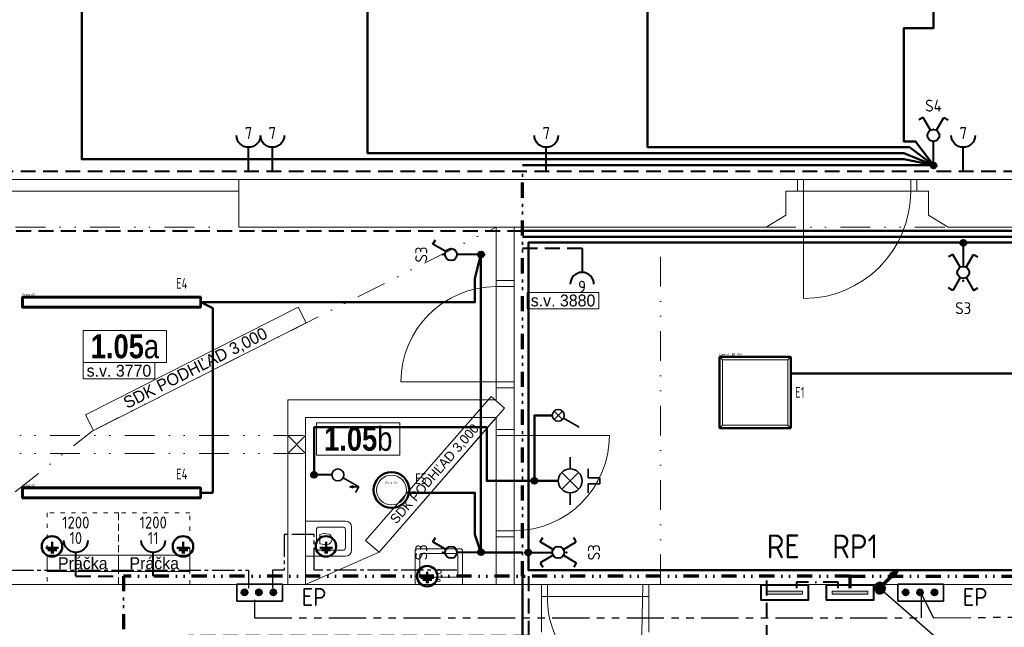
# Model space of a CAD drawing. Header units: millimetres. Extents: x 15895 to 58613, y -11754 to 79916.
# Tile 11 of 21: x 22479 to 30745, y 35971 to 41071. Entities that reach past the tile are written whole.
import ezdxf
from ezdxf.enums import TextEntityAlignment as Align

# ---------------------------------------------------------------- set-up
doc = ezdxf.new("R2010")
doc.units = ezdxf.units.MM
for name, pattern in [('ACAD_ISO03W100', [30, 12, -18]), ('DASHDOT', [1, 0.5, -0.25, 0, -0.25]), ('DASHED2', [0.375, 0.25, -0.125]), ('DGN STYLE 4', [1.514702, 0.756878, -0.378439, 0.000946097, -0.378439]), ('DIVIDE', [1.25, 0.5, -0.25, 0, -0.25, 0, -0.25]), ('DĚLICÍ2', [15.875, 6.35, -3.175, 0, -3.175, 0, -3.175]), ('SDRUŽENÁ2', [1.25, 0.625, -0.125, 0.125, -0.125, 0.125, -0.125]), ('STŘEDOVÁ2', [1.125, 0.75, -0.125, 0.125, -0.125])]:
    doc.linetypes.add(name, pattern=pattern)
doc.layers.get('0').update_dxf_attribs({"linetype": 'CONTINUOUS'})
doc.layers.get('DEFPOINTS').update_dxf_attribs({"linetype": 'CONTINUOUS'})
for name, color, linetype, lineweight in [('- zariadenie', 30, 'CONTINUOUS', 0), ('1- UZEMNENIE', 3, 'CONTINUOUS', 35), ('1-BLESKOZVOD', 1, 'CONTINUOUS', 50), ('1-ENN - SILN. ŽLABY', 165, 'CONTINUOUS', 70), ('1-ENN-SVETLÁ', 4, 'CONTINUOUS', 40), ('1-ENN-ZÁSUVKY', 1, 'CONTINUOUS', 40), ('1-ENNsvietidlá', 7, 'CONTINUOUS', 50), ('2DE_OBJ', 7, 'CONTINUOUS', 35), ('2DE_OBL', 91, 'CONTINUOUS', 35), ('2DE_TXTMARK', 41, 'CONTINUOUS', 18), ('CP_DETAL', 33, 'CONTINUOUS', 18), ('EL1', 7, 'CONTINUOUS', 30), ('EL2', 7, 'CONTINUOUS', 40), ('EL_POPIS', 7, 'CONTINUOUS', 25), ('ELEKTRO NN', 1, 'CONTINUOUS', 40), ('HLAVNÉ POSPÁJANIE - TRASY', 30, 'DGN STYLE 4', 30), ('tenka', 7, 'CONTINUOUS', 0), ('ZÁSUVKY', 4, 'CONTINUOUS', 35)]:
    doc.layers.add(name, color=color, linetype=linetype, lineweight=lineweight)
doc.layers.add('2DE_TXTLUM', color=7, linetype='CONTINUOUS')
doc.styles.add('1-50_ce_2mm_100', font='GOTHIC.TTF', dxfattribs={"height": 100})
doc.styles.add('CP_ATTR', font='isocp.shx')
doc.styles.add('CP_ISOTXT', font='cp_isocp.shx')
doc.styles.add('ISOCP', font='isocp.shx')
doc.styles.get("Standard").update_dxf_attribs({"font": 'isocp.shx'})

# ---------------------------------------------------------------- blocks, each defined once
blk = doc.blocks.new('*T379')
at = {"layer": 'DEFPOINTS', "color": 8, "lineweight": 0}
for p, q in [((0, 0), (700, 0)), ((0, 0), (0, -270.7)), ((700, 0), (700, -270.7)), ((0, -270.7), (700, -270.7))]:
    blk.add_line(p, q, dxfattribs=at)
at = {"layer": 'tenka', "color": 0, "insert": (350, -135.3), "char_height": 200, "width": 696, "attachment_point": 5, "style": '1-50_ce_2mm_100'}
blk.add_mtext('{\\fTechnicLite|b1|i0|c2|p2;\\C256;1.05\\fArial Narrow|b0|i0|c0|p34;a}', dxfattribs=at)
blk = doc.blocks.new('*T400')
at = {"layer": 'DEFPOINTS', "color": 8, "lineweight": 0}
for p, q in [((0, 0), (0, 137.3)), ((0, 137.3), (600, 137.3)), ((600, 0), (600, 137.3)), ((0, 0), (600, 0))]:
    blk.add_line(p, q, dxfattribs=at)
at = {"layer": 'tenka', "color": 0, "insert": (300, 68.7), "char_height": 100, "width": 596, "attachment_point": 5, "style": '1-50_ce_2mm_100'}
blk.add_mtext('Práčka', dxfattribs=at)
blk = doc.blocks.new('*T401')
at = {"layer": 'DEFPOINTS', "color": 8, "lineweight": 0}
for p, q in [((0, 0), (0, 137.3)), ((0, 137.3), (600, 137.3)), ((600, 0), (600, 137.3)), ((0, 0), (600, 0))]:
    blk.add_line(p, q, dxfattribs=at)
at = {"layer": 'tenka', "color": 0, "insert": (300, 68.7), "char_height": 100, "width": 596, "attachment_point": 5, "style": '1-50_ce_2mm_100'}
blk.add_mtext('Práčka', dxfattribs=at)
blk = doc.blocks.new('*T410')
at = {"layer": 'DEFPOINTS', "color": 8, "lineweight": 0}
for p, q in [((0, 0), (0, 137.3)), ((0, 137.3), (600, 137.3)), ((600, 0), (600, 137.3)), ((0, 0), (600, 0))]:
    blk.add_line(p, q, dxfattribs=at)
at = {"layer": 'tenka', "color": 0, "insert": (300, 68.7), "char_height": 100, "width": 596, "attachment_point": 5, "style": '1-50_ce_2mm_100'}
blk.add_mtext('s.v. 3770', dxfattribs=at)
blk = doc.blocks.new('*T411')
at = {"layer": 'DEFPOINTS', "color": 8, "lineweight": 0}
for p, q in [((0, 0), (0, 137.3)), ((0, 137.3), (600, 137.3)), ((600, 0), (600, 137.3)), ((0, 0), (600, 0))]:
    blk.add_line(p, q, dxfattribs=at)
at = {"layer": 'tenka', "color": 0, "insert": (300, 68.7), "char_height": 100, "width": 596, "attachment_point": 5, "style": '1-50_ce_2mm_100'}
blk.add_mtext('s.v. 3880', dxfattribs=at)
blk = doc.blocks.new('fdgfdsgdfs')
at = {"layer": '- zariadenie'}
for p, q in [((1096469.8, -605299), (1096469.8, -605634.1)), ((1096714.8, -605249), (1096519.8, -605249)), ((1096689.8, -605299), (1096544.8, -605299)), ((1096764.8, -605634.1), (1096764.8, -605299)), ((1096519.8, -605324), (1096519.8, -605519.1)), ((1096714.8, -605519.1), (1096714.8, -605324)), ((1096689.8, -605544.1), (1096544.8, -605544.1)), ((1096620.8, -605515), (1096582.2, -605515)), ((1096620.8, -605515), (1096659.5, -605515)), ((1096469.8, -605634.1), (1096764.8, -605634.1))]:
    blk.add_line(p, q, dxfattribs=at)
for centre, radius, start, end in [((1096519.8, -605299), 50, 90, 180), ((1096544.8, -605324), 25, 90, 180), ((1096689.8, -605324), 25, 0, 90), ((1096714.8, -605299), 50, 0, 90), ((1096700.5, -605472.5), 125.7, 164.65393, 199.75496), ((1096617.4, -605455.8), 41.5, 84.21982, 156.4961), ((1096624.3, -605455.8), 41.5, 23.50392, 95.7802), ((1096541.2, -605472.5), 125.7, 340.24502, 15.34605), ((1096544.8, -605519.1), 25, 180, 270), ((1096689.8, -605519.1), 25, 270, 0)]:
    blk.add_arc(centre, radius, start, end, dxfattribs=at)
blk = doc.blocks.new('u 600x450')
for p, q in [((300, 0), (-300, 0)), ((-300, 0), (-300, -420)), ((-240, -120), (-240, -360)), ((210, -90), (-210, -90)), ((240, -360), (240, -120)), ((300, -420), (300, 0)), ((-270, -450), (270, -450)), ((-210, -390), (210, -390))]:
    blk.add_line(p, q)
blk.add_circle((0, -50), 15)
for centre, start, end in [((-210, -120), 90, 180), ((210, -120), 360, 90), ((-210, -360), 180, 270), ((210, -360), 270, 360), ((-270, -420), 180, 270), ((270, -420), 270, 360)]:
    blk.add_arc(centre, 30, start, end)
for start_param, end_param in [(4.457203, 7.598795), (1.31561, 4.457203)]:
    blk.add_ellipse((-1, -162), major_axis=(-29, -7.6), ratio=1, start_param=start_param, end_param=end_param)
blk = doc.blocks.new('*T434')
at = {"layer": 'DEFPOINTS', "color": 8, "lineweight": 0}
for p, q in [((0, 0), (700, 0)), ((0, 0), (0, -270.7)), ((700, 0), (700, -270.7)), ((0, -270.7), (700, -270.7))]:
    blk.add_line(p, q, dxfattribs=at)
at = {"layer": 'tenka', "color": 0, "insert": (350, -135.3), "char_height": 200, "width": 696, "attachment_point": 5, "style": '1-50_ce_2mm_100'}
blk.add_mtext('{\\fTechnicLite|b1|i0|c2|p2;\\C256;1.05\\fArial Narrow|b0|i0|c238|p34;b}', dxfattribs=at)
blk = doc.blocks.new('*T435')
at = {"layer": 'DEFPOINTS', "color": 8, "lineweight": 0}
for p, q in [((-67.8, 133.8), (1716.4, 1037.6)), ((1784.1, 903.8), (1716.4, 1037.6)), ((0, 0), (1784.1, 903.8)), ((0, 0), (-67.8, 133.8))]:
    blk.add_line(p, q, dxfattribs=at)
at = {"layer": 'tenka', "color": 0, "insert": (858.2, 518.8), "char_height": 100, "width": 1996, "attachment_point": 5, "rotation": 26.86558, "style": '1-50_ce_2mm_100'}
blk.add_mtext('SDK PODHĽAD 3,000', dxfattribs=at)
blk = doc.blocks.new('*T436')
at = {"layer": 'DEFPOINTS', "color": 8, "lineweight": 0}
for p, q in [((-113.1, 98.5), (940.8, 1308.7)), ((1053.9, 1210.2), (940.8, 1308.7)), ((0, 0), (1053.9, 1210.2)), ((0, 0), (-113.1, 98.5))]:
    blk.add_line(p, q, dxfattribs=at)
at = {"layer": 'tenka', "color": 0, "insert": (470.4, 654.4), "char_height": 80, "width": 1600.801, "attachment_point": 5, "rotation": 48.94837, "style": '1-50_ce_2mm_100'}
blk.add_mtext('SDK PODHĽAD 3,000', dxfattribs=at)
blk = doc.blocks.new('Pluto 20')
blk.add_circle((0, 0), 150)
at = {"layer": 'CP_DETAL'}
blk.add_circle((0, 0), 125, dxfattribs=at)
at = {"linetype": 'ByBlock', "style": 'CP_ATTR', "flags": 9}
for tag in ['TEXT_10', 'TEXT_09', 'TEXT_08', 'TEXT_07', 'TEXT_06', 'TEXT_05', 'TEXT_04', 'TEXT_03', 'TEXT_02', 'TEXT_01', 'SHAPE', 'LAMPTYPE', 'COLOR_LIGHT', 'IP', 'COLOR_TEMP', 'LIGHT_EFFICACY', 'FLUX', 'OTHER', 'WEIGHT', 'VOLTAGE', 'POWER', 'CHARACTER', 'ORDER-NO', 'PRODUCT-TYPE', 'ARTICLE', 'PRODUCER', 'NRLAMPS', 'GROUP', 'NAME']:
    blk.add_attdef(tag, text='', height=0.000000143, dxfattribs=at).set_placement((-3.6, -4), align=Align.MIDDLE_LEFT)
at = {"layer": '2DE_TXTLUM', "style": 'CP_ATTR', "width": 0.8, "flags": 8}
blk.add_attdef('NUMBER', text='', height=90, dxfattribs=at).set_placement((200, 95), align=Align.MIDDLE_LEFT)
at = {"layer": '2DE_TXTMARK', "linetype": 'ByBlock', "style": 'CP_ATTR', "width": 0.8, "flags": 8}
blk.add_attdef('MARK1', text='', height=20, dxfattribs=at).set_placement((-50, 60), align=Align.MIDDLE_LEFT)
blk = doc.blocks.new('LED panel 600x600')
for p, q in [((0, 600), (0, 0)), ((600, 600), (0, 600)), ((600, 0), (600, 600)), ((0, 0), (600, 0))]:
    blk.add_line(p, q)
at = {"layer": 'CP_DETAL'}
for p, q in [((25, 575), (0, 600)), ((575, 575), (600, 600)), ((25, 575), (25, 25)), ((575, 575), (25, 575)), ((575, 575), (575, 25)), ((25, 25), (0, 0)), ((25, 25), (575, 25)), ((575, 25), (600, 0))]:
    blk.add_line(p, q, dxfattribs=at)
at = {"linetype": 'ByBlock', "style": 'CP_ATTR', "flags": 9}
for tag in ['TEXT_10', 'TEXT_09', 'TEXT_08', 'TEXT_07', 'TEXT_06', 'TEXT_05', 'TEXT_04', 'TEXT_03', 'TEXT_02', 'TEXT_01', 'SHAPE', 'LAMPTYPE', 'COLOR_LIGHT', 'IP', 'COLOR_TEMP', 'LIGHT_EFFICACY', 'FLUX', 'OTHER', 'WEIGHT', 'VOLTAGE', 'POWER', 'CHARACTER', 'ORDER-NO', 'PRODUCT-TYPE', 'ARTICLE', 'PRODUCER', 'NRLAMPS', 'GROUP', 'NAME']:
    blk.add_attdef(tag, text='', height=0.000000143, dxfattribs=at).set_placement((300, 300), align=Align.MIDDLE_LEFT)
at = {"layer": '2DE_TXTLUM', "style": 'CP_ATTR', "width": 0.8, "flags": 8}
blk.add_attdef('NUMBER', text='', height=90, dxfattribs=at).set_placement((636, 300), align=Align.MIDDLE_LEFT)
at = {"layer": '2DE_TXTMARK', "linetype": 'ByBlock', "style": 'CP_ATTR', "width": 0.8, "flags": 8}
blk.add_attdef('MARK1', text='', height=20, dxfattribs=at).set_placement((0, 620), align=Align.MIDDLE_LEFT)
blk = doc.blocks.new('Venus 60')
for p, q in [((0, 44), (0, -44)), ((0, 44), (1500, 44)), ((1500, 44), (1500, -44)), ((0, -44), (1500, -44))]:
    blk.add_line(p, q)
at = {"layer": 'CP_DETAL'}
for p, q in [((10, 34), (1490, 34)), ((10, 34), (10, -34)), ((1490, 34), (1490, -34)), ((10, -34), (1490, -34))]:
    blk.add_line(p, q, dxfattribs=at)
at = {"linetype": 'ByBlock', "style": 'CP_ATTR', "flags": 9}
for tag in ['TEXT_10', 'TEXT_09', 'TEXT_08', 'TEXT_07', 'TEXT_06', 'TEXT_05', 'TEXT_04', 'TEXT_03', 'TEXT_02', 'TEXT_01', 'SHAPE', 'LAMPTYPE', 'COLOR_LIGHT', 'IP', 'COLOR_TEMP', 'LIGHT_EFFICACY', 'FLUX', 'OTHER', 'WEIGHT', 'VOLTAGE', 'POWER', 'CHARACTER', 'ORDER-NO', 'PRODUCT-TYPE', 'ARTICLE', 'PRODUCER', 'NRLAMPS', 'GROUP', 'NAME']:
    blk.add_attdef(tag, text='', height=0.000000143, dxfattribs=at).set_placement((600, 0), align=Align.MIDDLE_LEFT)
at = {"layer": '2DE_TXTLUM', "style": 'CP_ATTR', "width": 0.8, "flags": 8}
blk.add_attdef('NUMBER', text='', height=90, dxfattribs=at).set_placement((1527.9, 0), align=Align.MIDDLE_LEFT)
at = {"layer": '2DE_TXTMARK', "linetype": 'ByBlock', "style": 'CP_ATTR', "width": 0.8, "flags": 8}
blk.add_attdef('MARK1', text='', height=20, dxfattribs=at).set_placement((0, 64), align=Align.MIDDLE_LEFT)
blk = doc.blocks.new('cpel_2590b_fhmd44h')
blk.add_arc((0, -2.5), 2.5, 0, 180)
at = {"linetype": 'ByBlock', "style": 'CP_ATTR', "flags": 9}
for tag in ['NAME', 'GROUP', 'NUMBER', 'PRODUCER', 'ARTICLE', 'PRODUCT-TYPE', 'ORDER-NO', 'CHARACTER', 'POWER', 'VOLTAGE', 'WEIGHT', 'OTHER']:
    blk.add_attdef(tag, text='', height=0.000625, dxfattribs=at).set_placement((-2.5, -2.5), align=Align.MIDDLE_LEFT)
blk = doc.blocks.new('CPEL_socket_02x_fhmd44h')
blk.add_line((0, 0), (0, -0.4))
at = {"xscale": 0.08, "yscale": 0.08, "zscale": 0.08}
blk.add_blockref('cpel_2590b_fhmd44h', (0, -0.4), dxfattribs=at)
at = {"linetype": 'ByBlock', "style": 'CP_ATTR', "flags": 9}
for tag, p in [('ORDER-NO', (-0.176, -0.301)), ('CHARACTER', (-0.176, -0.3)), ('NAME', (-0.176, -0.3)), ('GROUP', (-0.175, -0.301)), ('NUMBER', (-0.176, -0.301)), ('PRODUCER', (-0.175, -0.3)), ('ARTICLE', (-0.175, -0.3)), ('PRODUCT-TYPE', (-0.176, -0.301)), ('POWER', (-0.175, -0.301)), ('VOLTAGE', (-0.175, -0.301)), ('WEIGHT', (-0.175, -0.3)), ('OTHER', (-0.175, -0.3)), ('FUNCTION', (-0.175, -0.301)), ('LINK', (-0.176, -0.301))]:
    blk.add_attdef(tag, text='', height=0.000625, dxfattribs=at).set_placement(p, align=Align.MIDDLE_LEFT)
at = {"style": 'CP_ATTR', "flags": 12}
for tag, p in [('m', (0.34, -0.3)), ('n', (0, -0.64))]:
    blk.add_attdef(tag, text='', height=0.2, dxfattribs=at).set_placement(p, align=Align.MIDDLE_CENTER)
blk = doc.blocks.new('ELJV8')
at = {"layer": 'EL2'}
for p, q in [((-1, 0), (1, 0)), ((-0.912758, 0.4085), (0.912758, 0.4085)), ((-0.588496, 0.8085), (0.588496, 0.8085)), ((-0.920178, -0.3915), (0.920178, -0.3915)), ((-0.613458, -0.7915), (0.611169, -0.7915))]:
    blk.add_line(p, q, dxfattribs=at)
at = {"layer": 'EL2', "linetype": 'Continuous'}
blk.add_circle((0, 0), 1, dxfattribs=at)
at = {"layer": 'EL1', "linetype": 'Continuous', "flags": 1}
blk.add_attdef('KRABICE', (-0.013458, 0.0085), '', height=2, dxfattribs=at)
at = {"layer": 'EL1', "flags": 8}
blk.add_attdef('DRUH', (1.686542, -0.7915), '', height=1.7, dxfattribs=at)
blk = doc.blocks.new('spínač 5')
at = {"linetype": 'Continuous'}
blk.add_point((0, 2), dxfattribs=at)
blk.add_point((0, 2), dxfattribs=at)
at = {"layer": 'EL2', "linetype": 'Continuous'}
for p, q in [((-1.75, 4.03), (-2.47, 3.61)), ((-0.5, 1.87), (-1.75, 4.03)), ((0.5, 1.87), (1.75, 4.03)), ((1.75, 4.03), (2.47, 3.61))]:
    blk.add_line(p, q, dxfattribs=at)
blk.add_circle((0, 1), 1, dxfattribs=at)
at = {"layer": 'EL1', "linetype": 'Continuous', "flags": 8}
blk.add_attdef('POPIS', text='', height=2, dxfattribs=at).set_placement((0, 7), align=Align.MIDDLE)
at = {"layer": 'EL1', "linetype": 'Continuous', "flags": 1}
blk.add_attdef('ZARIZENI', (0, 1.2), '', height=2, dxfattribs=at)
at = {"layer": 'EL1', "flags": 8}
blk.add_attdef('DRUH', (2, 0.5), '', height=1.7, dxfattribs=at)
blk = doc.blocks.new('rozvadzač')
at = {"linetype": 'Continuous', "lineweight": 5}
blk.add_hatch(color=256, dxfattribs=at).paths.add_polyline_path([(-150, -300), (-100, -300), (-100, 300), (-150, 300)])
at = {"linetype": 'Continuous'}
blk.add_lwpolyline([(-250, -400), (0, -400), (0, 400), (-250, 400)], close=True, dxfattribs=at)
at = {"linetype": 'Continuous', "lineweight": 5}
blk.add_lwpolyline([(-150, -300), (-100, -300), (-100, 300), (-150, 300)], close=True, dxfattribs=at)
blk = doc.blocks.new('spínač 1')
at = {"linetype": 'Continuous'}
blk.add_point((0, 2.4), dxfattribs=at)
at = {"layer": 'EL2', "linetype": 'Continuous'}
for p, q in [((0.5, 1.87), (1.75, 4.03)), ((1.75, 4.03), (2.47, 3.61))]:
    blk.add_line(p, q, dxfattribs=at)
blk.add_circle((0, 1), 1, dxfattribs=at)
at = {"layer": 'EL1', "linetype": 'Continuous', "flags": 8}
blk.add_attdef('POPIS', text='', height=2, dxfattribs=at).set_placement((0, 7), align=Align.MIDDLE)
at = {"layer": 'EL1', "linetype": 'Continuous', "flags": 1}
blk.add_attdef('ZARIZENI', (0, 1.2), '', height=2, dxfattribs=at)
at = {"layer": 'EL1', "flags": 8}
blk.add_attdef('DRUH', (2, 0.5), '', height=1.7, dxfattribs=at)
blk = doc.blocks.new('cpel_2594a_f2xuy2c')
blk.add_circle((0, 0), 2.5)
at = {"linetype": 'ByBlock', "style": 'CP_ATTR', "flags": 9}
for tag, p in [('NAME', (-1.15, -0.23)), ('NUMBER', (-1.15, -0.23)), ('PRODUCER', (-1.15, -0.23)), ('PRODUCT-TYPE', (-1.15, -0.23)), ('ORDER-NO', (-1.15, -0.23)), ('CHARACTER', (-1.15, -0.23)), ('OTHER', (-1.15, -0.23)), ('GROUP', (-1.14, -0.23)), ('ARTICLE', (-1.14, -0.23)), ('POWER', (-1.14, -0.23)), ('VOLTAGE', (-1.14, -0.23)), ('WEIGHT', (-1.14, -0.23))]:
    blk.add_attdef(tag, text='', height=0.000625, dxfattribs=at).set_placement(p, align=Align.MIDDLE_LEFT)
blk = doc.blocks.new('cpel_2602a_tyyc38')
h = blk.add_hatch(color=256)
h.paths.add_polyline_path([(3.76, 4.3), (3.3, 4.3), (3.76, 2.83)])
h.paths.add_polyline_path([(4.22, 4.3), (3.76, 4.3), (3.76, 2.83)])
for p, q in [((3.76, 6.58), (0, 0)), ((3.76, 2.83), (3.3, 4.3)), ((3.3, 4.3), (4.22, 4.3)), ((3.76, 6.58), (6.18, 5.19)), ((3.76, 6.58), (3.76, 2.83)), ((3.76, 2.83), (4.22, 4.3))]:
    blk.add_line(p, q)
at = {"linetype": 'ByBlock', "style": 'CP_ATTR', "flags": 9}
for tag, p in [('NAME', (0.32, 1.48)), ('ARTICLE', (0.32, 1.48)), ('OTHER', (0.32, 1.48)), ('GROUP', (0.32, 1.47)), ('NUMBER', (0.32, 1.47)), ('PRODUCER', (0.32, 1.47)), ('PRODUCT-TYPE', (0.32, 1.47)), ('ORDER-NO', (0.32, 1.47)), ('CHARACTER', (0.32, 1.47)), ('POWER', (0.32, 1.47)), ('VOLTAGE', (0.32, 1.47)), ('WEIGHT', (0.32, 1.47))]:
    blk.add_attdef(tag, text='', height=0.000625, dxfattribs=at).set_placement(p, align=Align.MIDDLE_LEFT)
blk = doc.blocks.new('cpel_type_03B')
at = {"layer": 'DEFPOINTS'}
blk.add_line((0, 0), (0, 0), dxfattribs=at)
blk = doc.blocks.new('cpel_bswitch_02B')
at = {"layer": 'DEFPOINTS'}
blk.add_line((0, 0), (0, 0), dxfattribs=at)
blk = doc.blocks.new('cpel_bswitch_02C')
blk.add_line((0, 0), (0, 0))
blk = doc.blocks.new('cpel_switch_02_fx71mt0')
at = {"xscale": 0.08, "yscale": 0.08, "zscale": 0.08}
for name, p in [('cpel_2602a_tyyc38', (0.099, 0.174)), ('cpel_2594a_f2xuy2c', (0, 0)), ('cpel_type_03B', (0, 0.2)), ('cpel_bswitch_02B', (0.099, 0.174)), ('cpel_bswitch_02C', (0.099, 0.174))]:
    blk.add_blockref(name, p, dxfattribs=at)
at = {"linetype": 'ByBlock', "style": 'CP_ATTR', "flags": 9}
for tag, p in [('NAME', (-1.148, -0.224)), ('CHARACTER', (-1.148, -0.226)), ('NUMBER', (-1.147, -0.227)), ('PRODUCT-TYPE', (-1.148, -0.228)), ('ORDER-NO', (-1.148, -0.229)), ('LINK', (-1.147, -0.23)), ('OTHER', (-1.145, -0.224)), ('PRODUCER', (-1.144, -0.225)), ('ARTICLE', (-1.143, -0.224)), ('VOLTAGE', (-1.143, -0.228)), ('WEIGHT', (-1.142, -0.226)), ('GROUP', (-1.142, -0.227)), ('POWER', (-1.142, -0.229)), ('FUNCTION', (-1.142, -0.23))]:
    blk.add_attdef(tag, text='', height=0.000625, dxfattribs=at).set_placement(p, align=Align.MIDDLE_LEFT)
blk = doc.blocks.new('cpel_3374a_z2uv73w')
for p, q in [((-1.77, 1.77), (1.77, -1.77)), ((-1.77, -1.77), (1.77, 1.77))]:
    blk.add_line(p, q)
blk.add_circle((0, 0), 2.5)
at = {"linetype": 'ByBlock', "style": 'CP_ATTR', "flags": 9}
for tag, p in [('NAME', (-1.15, -0.23)), ('NUMBER', (-1.15, -0.23)), ('PRODUCER', (-1.15, -0.23)), ('PRODUCT-TYPE', (-1.15, -0.23)), ('ORDER-NO', (-1.15, -0.23)), ('CHARACTER', (-1.15, -0.23)), ('OTHER', (-1.15, -0.23)), ('GROUP', (-1.14, -0.23)), ('ARTICLE', (-1.14, -0.23)), ('POWER', (-1.14, -0.23)), ('VOLTAGE', (-1.14, -0.23)), ('WEIGHT', (-1.14, -0.23))]:
    blk.add_attdef(tag, text='', height=0.000625, dxfattribs=at).set_placement(p, align=Align.MIDDLE_LEFT)
blk = doc.blocks.new('cpel_2594a1_zpf7uh0')
blk.add_line((3.76, 6.58), (0, 0))
at = {"linetype": 'ByBlock', "style": 'CP_ATTR', "flags": 9}
for tag, p in [('NAME', (0.45, 1.45)), ('ARTICLE', (0.45, 1.45)), ('OTHER', (0.45, 1.45)), ('GROUP', (0.45, 1.44)), ('NUMBER', (0.45, 1.44)), ('PRODUCER', (0.45, 1.44)), ('PRODUCT-TYPE', (0.45, 1.44)), ('ORDER-NO', (0.45, 1.44)), ('CHARACTER', (0.45, 1.44)), ('POWER', (0.45, 1.44)), ('VOLTAGE', (0.45, 1.44)), ('WEIGHT', (0.45, 1.44))]:
    blk.add_attdef(tag, text='', height=0.000625, dxfattribs=at).set_placement(p, align=Align.MIDDLE_LEFT)
blk = doc.blocks.new('cpel_switch_02_zg4mfvj')
at = {"xscale": 0.08, "yscale": 0.08, "zscale": 0.08}
for name, p in [('cpel_2594a1_zpf7uh0', (0.099, 0.174)), ('cpel_3374a_z2uv73w', (0, 0)), ('cpel_type_03B', (0, 0.2)), ('cpel_bswitch_02B', (0.099, 0.174)), ('cpel_bswitch_02C', (0.099, 0.174))]:
    blk.add_blockref(name, p, dxfattribs=at)
at = {"linetype": 'ByBlock', "style": 'CP_ATTR', "flags": 9}
for tag, p in [('NAME', (-1.148, -0.224)), ('CHARACTER', (-1.148, -0.226)), ('NUMBER', (-1.147, -0.227)), ('PRODUCT-TYPE', (-1.148, -0.228)), ('ORDER-NO', (-1.148, -0.229)), ('LINK', (-1.147, -0.23)), ('OTHER', (-1.145, -0.224)), ('PRODUCER', (-1.144, -0.225)), ('ARTICLE', (-1.143, -0.224)), ('VOLTAGE', (-1.143, -0.228)), ('WEIGHT', (-1.142, -0.226)), ('GROUP', (-1.142, -0.227)), ('POWER', (-1.142, -0.229)), ('FUNCTION', (-1.142, -0.23))]:
    blk.add_attdef(tag, text='', height=0.000625, dxfattribs=at).set_placement(p, align=Align.MIDDLE_LEFT)
blk = doc.blocks.new('CPEL_2169')
for p, q in [((-0.05, 0.3), (-0.05, 0.5)), ((-0.05, 0.5), (0.05, 0.5)), ((0.05, 0.5), (0.05, 0.3)), ((-0.2, 0.3), (-0.05, 0.3)), ((0.05, 0.3), (0.2, 0.3)), ((-0.2, 0), (-0.4, 0)), ((-0.141, 0.141), (0.141, -0.141)), ((0.141, 0.141), (-0.141, -0.141)), ((0.2, 0), (0.4, 0))]:
    blk.add_line(p, q)
blk.add_circle((0, 0), 0.2)
at = {"linetype": 'ByBlock', "style": 'CP_ATTR', "flags": 9}
for tag, p in [('NAME', (-0.092, -0.018)), ('GROUP', (-0.092, -0.018)), ('NUMBER', (-0.092, -0.018)), ('PRODUCER', (-0.092, -0.018)), ('ARTICLE', (-0.092, -0.018)), ('CHARACTER', (-0.092, -0.018)), ('VOLTAGE', (-0.092, -0.019)), ('WEIGHT', (-0.092, -0.018)), ('OTHER', (-0.092, -0.018)), ('PRODUCT-TYPE', (-0.092, -0.019)), ('ORDER-NO', (-0.092, -0.019)), ('POWER', (-0.092, -0.019))]:
    blk.add_attdef(tag, text='', height=0.00005, dxfattribs=at).set_placement(p, align=Align.MIDDLE_LEFT)
blk = doc.blocks.new('spínač 7')
at = {"layer": 'EL2', "linetype": 'Continuous'}
for p, q in [((-1.75, 4.03), (-2.47, 3.61)), ((-0.5, 1.87), (-1.75, 4.03)), ((0.5, 1.87), (1.75, 4.03)), ((1.75, 4.03), (2.47, 3.61)), ((-0.5, 0.13), (-1.75, -2.03)), ((0.5, 0.13), (1.75, -2.03)), ((-1.75, -2.03), (-2.47, -1.61)), ((1.75, -2.03), (2.47, -1.61))]:
    blk.add_line(p, q, dxfattribs=at)
blk.add_circle((0, 1), 1, dxfattribs=at)
blk.add_point((0, 2.4), dxfattribs=at)
blk.add_point((0, 2.4), dxfattribs=at)
at = {"layer": 'EL1', "linetype": 'Continuous', "flags": 8}
blk.add_attdef('POPIS', text='', height=2, dxfattribs=at).set_placement((0, 7), align=Align.MIDDLE)
at = {"layer": 'EL1', "linetype": 'Continuous', "flags": 1}
blk.add_attdef('ZARIZENI', (0, 1.2), '', height=2, dxfattribs=at)
at = {"layer": 'EL1', "flags": 8}
blk.add_attdef('DRUH', (2, 0.5), '', height=1.7, dxfattribs=at)
blk = doc.blocks.new('EP')
at = {"linetype": 'Continuous'}
for points in [[(-169, -128, -1), (-169, -57, -1)], [(-8, -128, -1), (-8, -57, -1)], [(154, -128, -1), (154, -57, -1)]]:
    blk.add_hatch(color=256, dxfattribs=at).paths.add_polyline_path(points)
for p, q in [((-255, 0), (255, 0)), ((-255, -192), (-255, 0)), ((255, 0), (255, -192)), ((255, -192), (-255, -192))]:
    blk.add_line(p, q, dxfattribs=at)
for centre in [(-169, -92), (-8, -92), (154, -92)]:
    blk.add_circle(centre, 35.6, dxfattribs=at)
at = {"layer": '1-ENN-ZÁSUVKY'}
blk.add_attdef('NAZOV', text='', height=150, dxfattribs=at).set_placement((0, -500), align=Align.CENTER)
blk = doc.blocks.new('ekvipotencial')
for p, q in [((2, -26), (2, 74)), ((-105, -26), (109, -26)), ((-71, -64), (79, -64)), ((-22, -102), (29, -102))]:
    blk.add_line(p, q)
blk.add_circle((0, 0), 172)
blk = doc.blocks.new('CPHS_B920')
h = blk.add_hatch(color=256)
h.paths.add_polyline_path([(30.2, 30.4), (17.5, 23.3), (20.3, 20.5)])
h.paths.add_polyline_path([(20.3, 20.5), (23.1, 17.7), (30.2, 30.4)])
blk.add_hatch(color=256).paths.add_polyline_path([(-7.2, 3.6), (-7.9, 1.6), (-8, -0.5), (-7.6, -2.5), (-6.7, -4.4), (-5.3, -6), (-3.6, -7.2), (-1.6, -7.9), (0.5, -8), (2.5, -7.6), (4.4, -6.7), (6, -5.3), (7.2, -3.6), (7.9, -1.6), (8, 0.5), (7.6, 2.5), (6.7, 4.4), (5.3, 6), (3.6, 7.2), (1.6, 7.9), (-0.5, 8), (-2.5, 7.6), (-4.4, 6.7), (-6, 5.3)])
for p, q in [((5.6, 5.8), (30.2, 30.4)), ((17.5, 23.3), (30.2, 30.4)), ((23.1, 17.7), (17.5, 23.3)), ((30.2, 30.4), (23.1, 17.7)), ((-7.9, 1.6), (-8, -0.5)), ((-7.2, 3.6), (-7.9, 1.6)), ((-6, 5.3), (-7.2, 3.6)), ((-4.4, 6.7), (-6, 5.3)), ((-2.5, 7.6), (-4.4, 6.7)), ((-0.5, 8), (-2.5, 7.6)), ((1.6, 7.9), (-0.5, 8)), ((3.6, 7.2), (1.6, 7.9)), ((5.3, 6), (3.6, 7.2)), ((6.7, 4.4), (5.3, 6)), ((7.6, 2.5), (6.7, 4.4)), ((8, 0.5), (7.6, 2.5)), ((7.9, -1.6), (8, 0.5)), ((-8, -0.5), (-7.6, -2.5)), ((-7.6, -2.5), (-6.7, -4.4)), ((-6.7, -4.4), (-5.3, -6)), ((-5.3, -6), (-3.6, -7.2)), ((-3.6, -7.2), (-1.6, -7.9)), ((-1.6, -7.9), (0.5, -8)), ((0.5, -8), (2.5, -7.6)), ((2.5, -7.6), (4.4, -6.7)), ((4.4, -6.7), (6, -5.3)), ((6, -5.3), (7.2, -3.6)), ((7.2, -3.6), (7.9, -1.6))]:
    blk.add_line(p, q)
blk = doc.blocks.new('CPEL_920_endsym_fy20jcg')
at = {"linetype": 'Continuous', "xscale": 5, "yscale": 5}
blk.add_blockref('CPHS_B920', (0, 0), dxfattribs=at)
at = {"linetype": 'ByBlock', "style": 'CP_ISOTXT', "flags": 8}
blk.add_attdef('LABEL', text='', height=70, dxfattribs=at).set_placement((-20, 40), align=Align.RIGHT)
at = {"linetype": 'ByBlock', "style": 'CP_ATTR', "flags": 1}
for tag in ['GROUP', 'NUMBER', 'PRODUCER', 'ARTICLE', 'PRODUCT-TYPE', 'ORDER-NO', 'CHARACTER', 'DN', 'NAME', 'TEMPERATURE', 'FLOW', 'POWER', 'VOLTAGE', 'WEIGHT', 'PN', 'H', 'VAL']:
    blk.add_attdef(tag, (-0.5, -0.1), '', height=0.00005, dxfattribs=at)

msp = doc.modelspace()

# ---------------------------------------------------------------- linework, layer by layer
at = {"layer": '1-ENN - SILN. ŽLABY', "linetype": 'DĚLICÍ2', "ltscale": 20}
for points in [[(29450, 36300), (29450, 36400), (35650, 36400), (35650, 40950), (40800, 40950)], [(26700, 36400), (26700, 39850)], [(29450, 36400), (23350, 36400), (23350, 35800)]]:
    msp.add_lwpolyline(points, dxfattribs=at)
at = {"layer": '1-ENN-SVETLÁ'}
for p, q in [((30150, 39850), (30150, 40050)), ((30400, 39200), (30400, 39000)), ((26350, 39100), (26150, 39100)), ((26350, 36600), (26150, 36600)), ((26750, 36600), (26950, 36600))]:
    msp.add_line(p, q, dxfattribs=at)
at = {"layer": '1-ENN-SVETLÁ', "linetype": 'Continuous', "lineweight": 50}
for points in [[(32250, 45900), (32250, 46000), (31900, 46000), (31900, 39700), (31750, 39400), (31450, 39300), (26700, 39300)], [(33700, 44750), (33700, 44200), (31950, 44200), (31950, 39650), (31800, 39400), (31500, 39250), (26750, 39250), (26700, 39250)], [(31950, 43650), (32000, 43450), (32000, 39650), (31850, 39350), (31500, 39200), (26750, 39200), (26750, 36600)], [(23000, 41200), (23000, 39900), (29900, 39900), (30150, 39850), (29900, 39950), (25400, 39950), (25400, 41200)], [(27750, 41200), (27750, 40000), (29950, 40000), (30150, 39850), (30000, 40050), (29900, 40050), (29900, 41000), (30150, 41000), (30150, 41200)], [(30150, 39850), (26700, 39850)], [(34950, 39250), (34950, 36450), (26750, 36450), (26750, 36600)], [(24000, 37100), (24100, 37100), (24100, 38650), (24000, 38700), (26300, 38700), (26300, 38900), (26350, 39100), (26350, 36600)], [(28950, 38100), (31350, 38100)], [(27000, 37200), (26800, 37200), (26800, 37750), (26950, 37750)], [(26800, 37200), (26400, 37200), (26400, 37650), (24950, 37650), (24950, 37250)], [(25750, 37100), (26300, 37100), (26300, 36750), (26350, 36600), (26600, 36600), (26700, 36600)], [(26700, 36400), (26700, 35850), (23950, 35850), (23950, 32100)]]:
    msp.add_lwpolyline(points, dxfattribs=at)
at = {"layer": '1-ENN-SVETLÁ'}
msp.add_lwpolyline([(25100, 37250), (24950, 37250)], dxfattribs=at)
at = {"layer": '1-ENN-ZÁSUVKY', "linetype": 'DASHED2', "ltscale": 500}
for points in [[(21550, 45150), (21550, 39800), (31400, 39800), (31400, 45450)], [(21700, 39300), (26700, 39300)], [(27200, 39150), (26700, 39150)], [(26750, 36400), (26750, 35900), (23900, 35900), (23900, 35100), (23250, 35100), (23250, 35800), (22800, 35800)], [(22950, 36400), (23300, 36400)], [(24850, 26300), (28750, 26300), (28750, 36400)]]:
    msp.add_lwpolyline(points, dxfattribs=at)
at = {"layer": '1-ENN-ZÁSUVKY', "color": 1, "linetype": 'DASHDOT', "ltscale": 250}
msp.add_lwpolyline([(29350, 36300), (29350, 36350), (29000, 36350), (29000, 36300)], dxfattribs=at)
at = {"layer": 'EL_POPIS', "linetype": 'Continuous'}
msp.add_lwpolyline([(29700, 36300), (30500, 35600), (30600, 35600)], dxfattribs=at)
at = {"layer": 'HLAVNÉ POSPÁJANIE - TRASY', "linetype": 'SDRUŽENÁ2', "ltscale": 500}
msp.add_lwpolyline([(24450, 36200), (24450, 36050), (30050, 36050), (30050, 36250), (30150, 36050), (35600, 36100), (35600, 41000), (36000, 41000), (36000, 41350)], dxfattribs=at)
at = {"layer": 'HLAVNÉ POSPÁJANIE - TRASY', "linetype": 'STŘEDOVÁ2', "ltscale": 250}
for points in [[(26150, 36450), (24950, 36450), (24950, 36750), (24700, 36750), (24700, 36450), (24600, 36450), (24600, 36300)], [(19350, 36700), (21000, 36700), (21000, 36450), (24400, 36450), (24400, 36300)]]:
    msp.add_lwpolyline(points, dxfattribs=at)
at = {"layer": 'tenka'}
for p, q in [((21819.4, 39730.7), (24319.4, 39730.7)), ((24319.4, 39730.7), (29009.4, 39730.7)), ((24319.4, 39630.7), (24319.4, 39730.7)), ((29009.4, 39730.7), (29009.4, 39630.7)), ((30009.4, 39730.7), (29009.4, 39730.7)), ((29059.4, 39730.7), (29059.4, 38730.7)), ((29959.4, 39730.7), (29959.4, 39630.7)), ((30009.4, 39730.7), (30009.4, 39630.7)), ((30009.4, 39730.7), (31459.4, 39730.7)), ((21819.4, 39630.7), (24319.4, 39630.7)), ((24319.4, 39630.7), (24319.4, 39330.7)), ((28909.4, 39630.7), (28909.4, 39430.7)), ((29009.4, 39630.7), (28909.4, 39630.7)), ((29009.4, 39630.7), (30009.4, 39630.7)), ((30009.4, 39630.7), (30109.4, 39630.7)), ((30109.4, 39630.7), (30109.4, 39430.7)), ((28744.4, 39330.7), (28909.4, 39430.7)), ((30109.4, 39430.7), (30274.4, 39330.7)), ((24319.4, 39330.7), (26479.4, 39330.7)), ((26479.4, 39330.7), (26479.4, 38880.7)), ((26629.4, 39330.7), (26479.4, 39330.7)), ((26629.4, 39330.7), (28059.4, 39330.7)), ((26629.4, 39330.7), (26629.4, 38880.7)), ((28059.4, 39330.7), (28744.4, 39330.7)), ((30274.4, 39330.7), (31459.4, 39330.7)), ((26629.4, 38880.7), (26479.4, 38880.7)), ((26479.4, 37980.7), (26479.4, 38880.7)), ((26629.4, 37980.7), (26629.4, 38880.7)), ((26479.4, 38830.7), (26629.4, 38830.7)), ((25679.4, 38030.7), (26629.4, 38030.7)), ((26629.4, 37980.7), (26479.4, 37980.7)), ((26479.4, 37880.7), (26479.4, 37980.7)), ((26629.4, 37980.7), (26629.4, 37630.7)), ((24729.4, 37880.7), (24729.4, 36330.7)), ((26479.4, 37880.7), (24729.4, 37880.7)), ((24879.4, 37730.7), (24879.4, 36330.7)), ((26479.4, 37730.7), (24879.4, 37730.7)), ((26479.4, 37730.7), (26479.4, 37630.7)), ((26629.4, 37630.7), (26479.4, 37630.7)), ((26479.4, 37630.7), (26479.4, 36730.7)), ((26629.4, 37630.7), (26629.4, 36730.7)), ((27429.4, 37580.7), (26479.4, 37580.7)), ((26629.4, 36780.7), (26479.4, 36780.7)), ((26479.4, 36730.7), (26479.4, 36330.7)), ((26629.4, 36730.7), (26479.4, 36730.7)), ((26629.4, 36730.7), (26629.4, 36330.7)), ((24729.4, 36330.7), (21459.4, 36330.7)), ((24879.4, 36330.7), (24729.4, 36330.7)), ((26479.4, 36330.7), (24879.4, 36330.7)), ((26629.4, 36330.7), (26479.4, 36330.7)), ((26859.4, 36330.7), (26629.4, 36330.7)), ((26859.4, 35930.7), (26859.4, 36330.7)), ((27759.4, 36330.7), (26859.4, 36330.7)), ((26909.4, 36230.7), (26909.4, 36330.7)), ((27694.4, 35430.7), (27709.4, 36330.7)), ((27759.4, 36330.7), (32459.4, 36330.7)), ((27759.4, 35930.7), (27759.4, 36330.7)), ((27759.4, 36230.7), (26859.4, 36230.7))]:
    msp.add_line(p, q, dxfattribs=at)
at = {"layer": 'tenka', "linetype": 'DIVIDE', "ltscale": 500}
for p, q in [((21819.4, 39330.7), (24319.4, 39330.7)), ((23085.9, 37618.4), (26479.4, 39330.7)), ((27859.4, 36330.7), (27859.4, 39330.7)), ((28744.4, 39330.7), (30274.4, 39330.7)), ((21459.4, 36330.7), (23085.9, 37618.4)), ((20859.4, 37580.7), (24879.4, 37580.7)), ((20859.4, 37430.7), (24879.4, 37430.7))]:
    msp.add_line(p, q, dxfattribs=at)
at = {"layer": 'tenka', "ltscale": 200}
for p, q in [((25495.5, 36600.9), (26479.4, 37730.7)), ((24879.4, 36330.7), (25495.5, 36600.9))]:
    msp.add_line(p, q, dxfattribs=at)
at = {"layer": 'tenka', "ltscale": 3}
for p, q in [((24729.4, 37430.7), (24879.4, 37580.7)), ((24879.4, 37430.7), (24729.4, 37580.7))]:
    msp.add_line(p, q, dxfattribs=at)
at = {"layer": 'tenka'}
msp.add_lwpolyline([(26629.4, 36330.7), (26629.4, 39330.7), (28744.4, 39330.7), (28909.4, 39430.7), (28909.4, 39630.7), (30109.4, 39630.7), (30109.4, 39430.7), (30274.4, 39330.7), (31459.4, 39330.7), (31742.3, 39447.8), (31859.4, 39730.7), (31859.4, 39840.7), (35059.4, 39840.7), (35059.4, 36330.7), (28059.4, 36330.7)], dxfattribs=at)
at = {"layer": 'tenka', "linetype": 'ACAD_ISO03W100', "ltscale": 3}
for points in [[(23308.6, 36330.7), (23308.6, 36930.7), (22708.6, 36930.7), (22708.6, 36330.7)], [(23908.6, 36330.7), (23908.6, 36930.7), (23308.6, 36930.7), (23308.6, 36330.7)]]:
    msp.add_lwpolyline(points, close=True, dxfattribs=at)
at = {"layer": 'tenka'}
for centre, radius, start, end in [((29059.4, 39630.7), 900, 270, 0), ((26479.4, 38030.7), 800, 90, 180), ((26629.4, 37580.7), 800, 270, 0), ((27696.6, 36218), 787.3, 179.07673, 269.83884)]:
    msp.add_arc(centre, radius, start, end, dxfattribs=at)

# ---------------------------------------------------------------- block references
for name, p in [('*T411', (26740.3, 38644.9)), ('*T435', (23098.9, 37621.6)), ('*T379', (23012.2, 38463.2)), ('*T410', (23012.2, 38055.2)), ('*T436', (25495.5, 36600.9)), ('*T434', (24971, 37687.1)), ('*T400', (22708.6, 36438.9)), ('*T401', (23308.6, 36438.9))]:
    msp.add_blockref(name, p)
at = {"layer": '1- UZEMNENIE'}
ref = msp.add_blockref('EP', (24492.8, 36333, -4185), dxfattribs=dict(at, xscale=0.75, yscale=0.75, zscale=0.75))
ref.add_attrib('NAZOV', 'EP', dxfattribs={"layer": '1-ENN-ZÁSUVKY', "height": 150}).set_placement((24950, 36150, -4185), align=Align.CENTER)
ref = msp.add_blockref('EP', (30042.8, 36333, -4185), dxfattribs=dict(at, xscale=0.75, yscale=0.75, zscale=0.75))
ref.add_attrib('NAZOV', 'EP', dxfattribs={"layer": '1-ENN-ZÁSUVKY', "height": 150}).set_placement((30500, 36150, -4185), align=Align.CENTER)
at = {"layer": '1-BLESKOZVOD', "color": 3, "xscale": 0.5, "yscale": 0.5, "zscale": 0.5}
for p in [(22750, 36650), (23850, 36650), (25050, 36650), (25900, 36400)]:
    msp.add_blockref('ekvipotencial', p, dxfattribs=at)
at = {"layer": '1-ENN - SILN. ŽLABY'}
msp.add_blockref('CPEL_920_endsym_fy20jcg', (29700, 36300), dxfattribs=at)
at = {"layer": '1-ENN-SVETLÁ'}
ref = msp.add_blockref('spínač 7', (30400, 39000), dxfattribs=dict(at, xscale=50, yscale=50, zscale=50, rotation=180))
ref.add_attrib('POPIS', 'S3', dxfattribs={"layer": 'EL1', "linetype": 'Continuous', "height": 100, "flags": 8}).set_placement((30400, 38650), align=Align.MIDDLE)
at = {"layer": '1-ENN-SVETLÁ', "ltscale": 2, "xscale": 25, "yscale": 25, "zscale": 25}
for p, rotation in [((24950, 37250), 269.9999999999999), ((26800, 37200), 89.99999999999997)]:
    msp.add_blockref('ELJV8', p, dxfattribs=dict(at, rotation=rotation))
at = {"layer": '1-ENN-SVETLÁ'}
ref = msp.add_blockref('spínač 7', (26950, 36600), dxfattribs=dict(at, xscale=50, yscale=50, zscale=50, rotation=270))
ref.add_attrib('POPIS', 'S3', dxfattribs={"layer": 'EL1', "linetype": 'Continuous', "height": 100, "rotation": 90, "flags": 8}).set_placement((27300, 36600), align=Align.MIDDLE)
at = {"layer": '1-ENN-ZÁSUVKY'}
ref = msp.add_blockref('CPEL_socket_02x_fhmd44h', (24400, 39800), dxfattribs=dict(at, xscale=-499.9999999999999, yscale=499.9999999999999, zscale=500, rotation=180))
ref.add_attrib('n', '7', dxfattribs={"layer": '0', "height": 100, "style": 'CP_ATTR', "flags": 12}).set_placement((24400, 40120), align=Align.MIDDLE_CENTER)
ref = msp.add_blockref('CPEL_socket_02x_fhmd44h', (24600, 39800), dxfattribs=dict(at, xscale=-499.9999999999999, yscale=499.9999999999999, zscale=500, rotation=180))
ref.add_attrib('n', '7', dxfattribs={"layer": '0', "height": 100, "style": 'CP_ATTR', "flags": 12}).set_placement((24600, 40120), align=Align.MIDDLE_CENTER)
ref = msp.add_blockref('CPEL_socket_02x_fhmd44h', (26900, 39800), dxfattribs=dict(at, xscale=-499.9999999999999, yscale=499.9999999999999, zscale=500, rotation=180))
ref.add_attrib('n', '7', dxfattribs={"layer": '0', "height": 100, "style": 'CP_ATTR', "flags": 12}).set_placement((26900, 40120), align=Align.MIDDLE_CENTER)
ref = msp.add_blockref('CPEL_socket_02x_fhmd44h', (30400, 39800), dxfattribs=dict(at, xscale=-499.9999999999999, yscale=499.9999999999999, zscale=500, rotation=180))
ref.add_attrib('n', '7', dxfattribs={"layer": '0', "height": 100, "style": 'CP_ATTR', "flags": 12}).set_placement((30400, 40120), align=Align.MIDDLE_CENTER)
at = {"layer": '1-ENN-ZÁSUVKY', "xscale": 500, "yscale": 500, "zscale": 500, "rotation": 360}
msp.add_blockref('CPEL_socket_02x_fhmd44h', (27200, 39150), dxfattribs=at).add_auto_attribs({'n': '9'})
at = {"layer": '1-ENN-ZÁSUVKY'}
ref = msp.add_blockref('CPEL_socket_02x_fhmd44h', (22950, 36400), dxfattribs=dict(at, xscale=-499.9999999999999, yscale=499.9999999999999, zscale=500, rotation=180))
ref.add_attrib('n', '10', dxfattribs={"layer": '0', "height": 100, "style": 'CP_ATTR', "flags": 12}).set_placement((22950, 36720), align=Align.MIDDLE_CENTER)
ref.add_attrib('m', '1200', dxfattribs={"layer": '0', "height": 100, "style": 'CP_ATTR', "flags": 12}).set_placement((22950, 36850), align=Align.MIDDLE_CENTER)
ref = msp.add_blockref('CPEL_socket_02x_fhmd44h', (23600, 36400), dxfattribs=dict(at, xscale=-499.9999999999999, yscale=499.9999999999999, zscale=500, rotation=180))
ref.add_attrib('n', '11', dxfattribs={"layer": '0', "height": 100, "style": 'CP_ATTR', "flags": 12}).set_placement((23600, 36720), align=Align.MIDDLE_CENTER)
ref.add_attrib('m', '1200', dxfattribs={"layer": '0', "height": 100, "style": 'CP_ATTR', "flags": 12}).set_placement((23600, 36850), align=Align.MIDDLE_CENTER)
at = {"layer": '1-ENNsvietidlá', "linetype": 'Continuous'}
ref = msp.add_blockref('Venus 60', (22500, 38700), dxfattribs=dict(at, rotation=360))
ref.add_attrib('MARK1', 'Venus 60', dxfattribs={"layer": '2DE_TXTMARK', "linetype": 'ByBlock', "height": 20, "style": 'CP_ATTR', "width": 0.8, "flags": 8}).set_placement((22500, 38764), align=Align.MIDDLE_LEFT)
ref.add_attrib('NUMBER', 'E4', dxfattribs={"layer": '2DE_TXTLUM', "height": 90, "style": 'CP_ATTR', "width": 0.8, "flags": 8}).set_placement((23792.1, 38858), align=Align.MIDDLE_LEFT)
for name, p, values in [('LED panel 600x600', (28352.9, 37642.3), {'MARK1': 'Luminel LED 40W', 'NUMBER': 'E1'}), ('Pluto 20', (25600, 37123.1), {'MARK1': 'Pluto 20', 'NUMBER': 'E5'})]:
    msp.add_blockref(name, p, dxfattribs=at).add_auto_attribs(values)
ref = msp.add_blockref('Venus 60', (22500, 37100), dxfattribs=dict(at, rotation=360))
ref.add_attrib('MARK1', 'Venus 60', dxfattribs={"layer": '2DE_TXTMARK', "linetype": 'ByBlock', "height": 20, "style": 'CP_ATTR', "width": 0.8, "flags": 8}).set_placement((22500, 37164), align=Align.MIDDLE_LEFT)
ref.add_attrib('NUMBER', 'E4', dxfattribs={"layer": '2DE_TXTLUM', "height": 90, "style": 'CP_ATTR', "width": 0.8, "flags": 8}).set_placement((23792.1, 37258), align=Align.MIDDLE_LEFT)
at = {"layer": '2DE_OBJ', "xscale": 250, "yscale": 250, "zscale": 250, "rotation": 270}
for name, p in [('cpel_switch_02_zg4mfvj', (27000, 37750)), ('cpel_switch_02_fx71mt0', (25150, 37250))]:
    msp.add_blockref(name, p, dxfattribs=at)
at = {"layer": '2DE_OBL', "xscale": 500, "yscale": 500, "zscale": 500, "rotation": 270}
msp.add_blockref('CPEL_2169', (27100, 37200), dxfattribs=at)
at = {"layer": 'ELEKTRO NN'}
ref = msp.add_blockref('spínač 5', (30150, 40050), dxfattribs=dict(at, xscale=50, yscale=50, zscale=50, rotation=359.9999999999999))
ref.add_attrib('POPIS', 'S4', dxfattribs={"layer": 'EL1', "linetype": 'Continuous', "height": 100, "flags": 8}).set_placement((30150, 40350), align=Align.MIDDLE)
ref = msp.add_blockref('spínač 1', (26150, 39100), dxfattribs=dict(at, xscale=50, yscale=50, zscale=50, rotation=89.99999999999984))
ref.add_attrib('POPIS', 'S3', dxfattribs={"layer": 'EL1', "linetype": 'Continuous', "height": 100, "rotation": 90, "flags": 8}).set_placement((25850, 39100), align=Align.MIDDLE)
ref = msp.add_blockref('spínač 1', (26150, 36600), dxfattribs=dict(at, xscale=50, yscale=50, zscale=50, rotation=89.99999999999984))
ref.add_attrib('POPIS', 'S3', dxfattribs={"layer": 'EL1', "linetype": 'Continuous', "height": 100, "rotation": 90, "flags": 8}).set_placement((25850, 36600), align=Align.MIDDLE)
at = {"layer": 'ELEKTRO NN', "linetype": 'Continuous', "xscale": 0.5, "yscale": 0.5, "rotation": 270}
for p in [(28900, 36200), (29450, 36200)]:
    msp.add_blockref('rozvadzač', p, dxfattribs=at)
at = {"layer": 'tenka', "rotation": 270}
msp.add_blockref('fdgfdsgdfs', (630513.5, 1133332.2), dxfattribs=at)
at = {"layer": 'tenka', "linetype": 'Continuous', "xscale": -0.666666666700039, "yscale": 0.666666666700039, "zscale": 0.666666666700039, "rotation": 180}
msp.add_blockref('u 600x450', (25997.6, 36330.7), dxfattribs=at)
at = {"layer": 'ZÁSUVKY', "ltscale": 2, "xscale": 25, "yscale": 25, "zscale": 25}
msp.add_blockref('ELJV8', (30150.8, 39848), dxfattribs=at)
for p, rotation in [((30400.8, 39198), 359.9999999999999), ((26352, 39100.8), 90), ((26352, 36600.8), 90), ((26748, 36599.2), 269.9999999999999)]:
    msp.add_blockref('ELJV8', p, dxfattribs=dict(at, rotation=rotation))

# ---------------------------------------------------------------- texts
at = {"layer": 'EL_POPIS', "linetype": 'Continuous', "lineweight": 35, "style": 'ISOCP'}
for s, p in [('RE', (28750, 36550)), ('RP1', (29300, 36550))]:
    msp.add_text(s, height=200, dxfattribs=at).set_placement(p)

doc.saveas('drawing.dxf')
